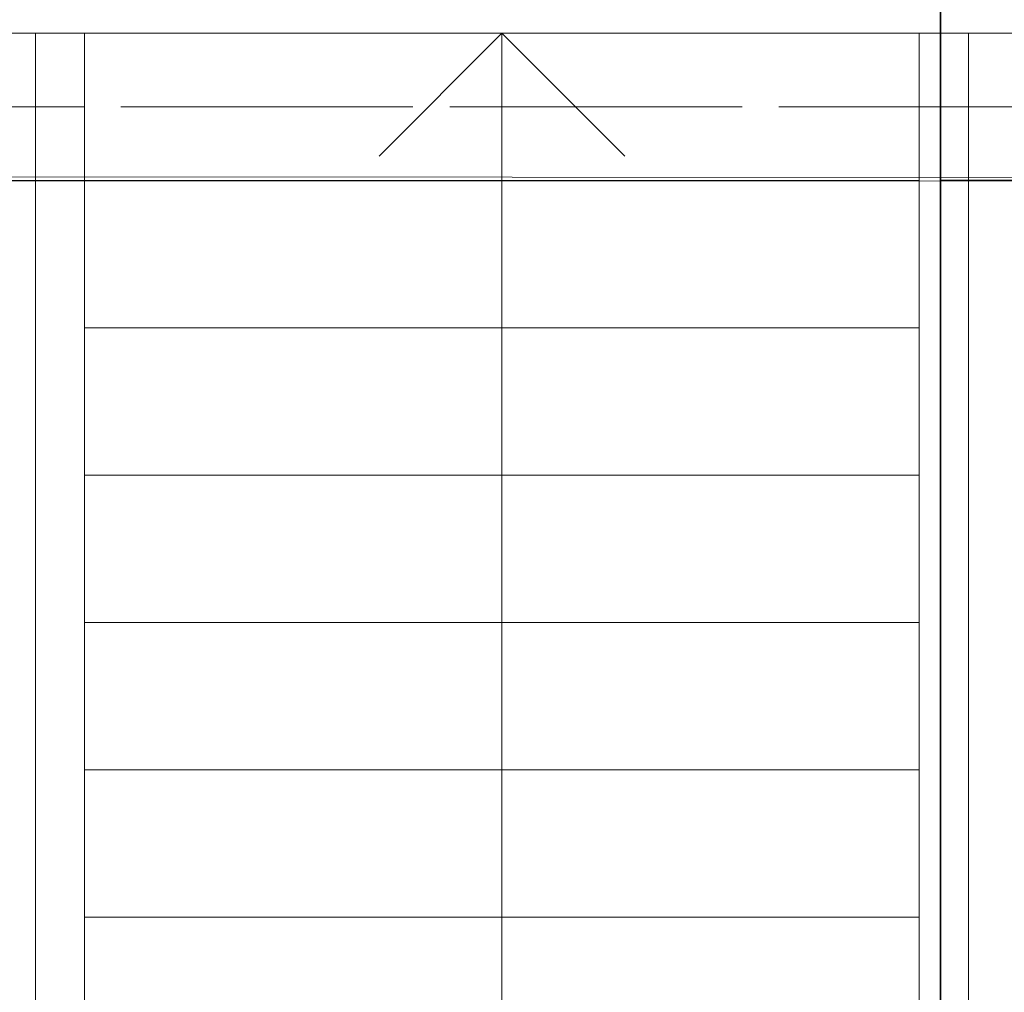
# Model space of a CAD drawing. Header units: millimetres. Extents: x -34676 to 172266, y 39940 to 476087.
# Tile 85 of 256: x 20793 to 22798, y 287969 to 289950. Entities that reach past the tile are written whole.
import ezdxf

# ---------------------------------------------------------------- set-up
doc = ezdxf.new("R2010")
doc.units = ezdxf.units.MM
doc.header["$MEASUREMENT"] = 0
doc.linetypes.add('Krawędzie ukryte', pattern=[3.912222, 2.822222, -1.09])
doc.linetypes.add('Kropki i Kreski', pattern=[6.702778, 3.527778, -1.763889, 0, -1.411111])
for name, color, linetype in [('#podkład', 252, 'Continuous'), ('Konstrukcja - Belki', 7, 'Continuous'), ('Konstrukcja - Siatka mod', 7, 'Continuous'), ('Konstrukcja - Stropy', 7, 'Continuous'), ('Konstrukcja - Ściany zewnętrzne', 7, 'Continuous')]:
    doc.layers.add(name, color=color, linetype=linetype)

# ---------------------------------------------------------------- blocks, each defined once
blk = doc.blocks.new('UHYGFFFF')
at = {"color": 252, "linetype": 'Continuous', "lineweight": 18, "ltscale": 100}
for p, q in [((20534.4, 396062.6), (20434.4, 396062.6)), ((20434.4, 396062.6), (20434.4, 391262.6)), ((20534.4, 391262.6), (20534.4, 396062.6)), ((22234.4, 396062.6), (20534.4, 396062.6)), ((20534.4, 396062.6), (20534.4, 395762.6)), ((21134.4, 395812.6), (21384.4, 396062.6)), ((21384.4, 395762.6), (21384.4, 396062.6)), ((21384.4, 396062.6), (21634.4, 395812.6)), ((22334.4, 396062.6), (22234.4, 396062.6)), ((22234.4, 396062.6), (22234.4, 391262.6)), ((22234.4, 395762.6), (22234.4, 396062.6)), ((22334.4, 391262.6), (22334.4, 396062.6)), ((22234.4, 395762.6), (20534.4, 395762.6)), ((20534.4, 395762.6), (20534.4, 395462.6)), ((20534.4, 395762.6), (22234.4, 395762.6)), ((21384.4, 391562.6), (21384.4, 395762.6)), ((22234.4, 395462.6), (22234.4, 395762.6)), ((22234.4, 395462.6), (20534.4, 395462.6)), ((20534.4, 395462.6), (20534.4, 395162.6)), ((20534.4, 395462.6), (22234.4, 395462.6)), ((22234.4, 395162.6), (22234.4, 395462.6)), ((22234.4, 395162.6), (20534.4, 395162.6)), ((20534.4, 395162.6), (20534.4, 394862.6)), ((20534.4, 395162.6), (22234.4, 395162.6)), ((22234.4, 394862.6), (22234.4, 395162.6)), ((22234.4, 394862.6), (20534.4, 394862.6)), ((20534.4, 394862.6), (20534.4, 394562.6)), ((20534.4, 394862.6), (22234.4, 394862.6)), ((22234.4, 394562.6), (22234.4, 394862.6)), ((22234.4, 394562.6), (20534.4, 394562.6)), ((20534.4, 394562.6), (20534.4, 394262.6)), ((20534.4, 394562.6), (22234.4, 394562.6)), ((22234.4, 394262.6), (22234.4, 394562.6)), ((22234.4, 394262.6), (20534.4, 394262.6)), ((20534.4, 394262.6), (20534.4, 393962.6)), ((20534.4, 394262.6), (22234.4, 394262.6)), ((22234.4, 393962.6), (22234.4, 394262.6))]:
    blk.add_line(p, q, dxfattribs=at)
at = {"layer": 'Konstrukcja - Belki', "color": 252, "linetype": 'Krawędzie ukryte', "lineweight": 13, "ltscale": 100}
for p, q in [((19937.5, 396062.6), (22737.5, 396062.6)), ((19937.5, 395762.6), (22737.5, 395762.6))]:
    blk.add_line(p, q, dxfattribs=at)
at = {"layer": 'Konstrukcja - Belki', "color": 252, "linetype": 'Kropki i Kreski', "lineweight": 13, "ltscale": 100}
blk.add_line((19937.5, 395912.6), (22737.5, 395912.6), dxfattribs=at)
at = {"layer": 'Konstrukcja - Siatka mod', "color": 252, "linetype": 'Kropki i Kreski', "lineweight": 13, "ltscale": 100}
blk.add_line((20180, 395912.6), (49624.6, 395912.6), dxfattribs=at)
at = {"layer": 'Konstrukcja - Stropy', "color": 252, "linetype": 'Continuous', "lineweight": 13, "ltscale": 100}
for p, q in [((22277.6, 395761.4), (22277.6, 397232.6)), ((19926.7, 395770.1), (22773.3, 395768.8)), ((20274.4, 395762.3), (22277.6, 395761.4))]:
    blk.add_line(p, q, dxfattribs=at)
at = {"layer": 'Konstrukcja - Ściany zewnętrzne', "color": 252, "linetype": 'Continuous', "lineweight": 35, "ltscale": 100}
for p, q in [((22277.6, 397232.6), (22277.6, 395342.6)), ((22277.6, 395762.6), (22277.6, 389447.6)), ((22777.6, 395762.6), (22277.6, 395762.6))]:
    blk.add_line(p, q, dxfattribs=at)

msp = doc.modelspace()

# ---------------------------------------------------------------- block references
at = {"layer": '#podkład'}
msp.add_blockref('UHYGFFFF', (390.9, -106139.9), dxfattribs=at)

doc.saveas('drawing.dxf')
